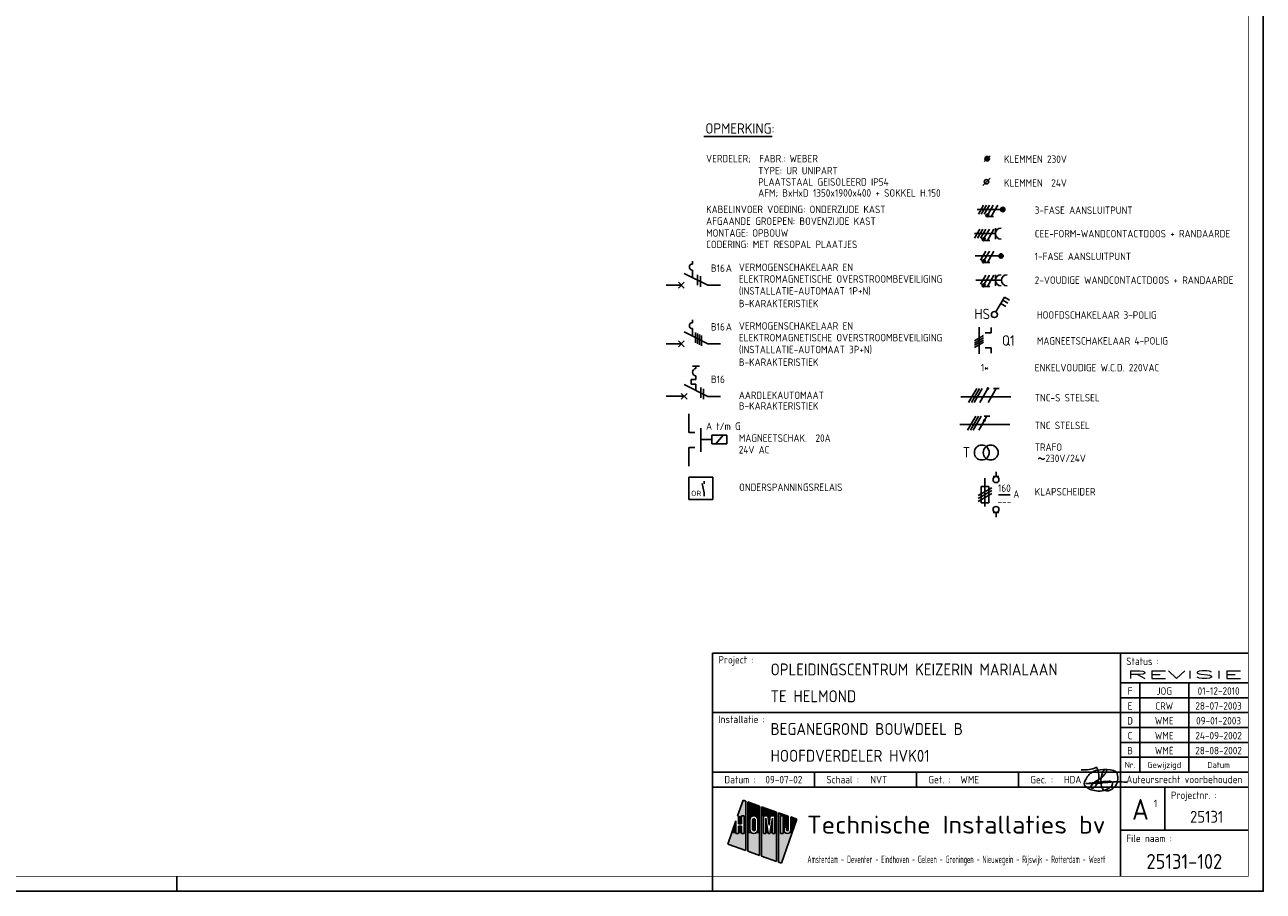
# Model space of a CAD drawing. Header units: millimetres. Extents: x 0 to 841, y 0 to 594.
# Tile 3 of 4: x 425 to 841, y 0 to 291. Entities that reach past the tile are written whole.
import ezdxf
from ezdxf.enums import TextEntityAlignment as Align

# ---------------------------------------------------------------- set-up
doc = ezdxf.new("R2010")
doc.units = ezdxf.units.MM
doc.linetypes.add('HIDDEN', pattern=[9.525, 6.35, -3.175])
doc.layers.get('0').update_dxf_attribs({"linetype": 'CONTINUOUS'})
for name, color, linetype in [('02-61-50-lijn050', 90, 'CONTINUOUS'), ('1', 7, 'CONTINUOUS'), ('40', 1, 'CONTINUOUS'), ('41', 2, 'CONTINUOUS'), ('70', 1, 'CONTINUOUS'), ('71', 2, 'CONTINUOUS'), ('EL$2B---_KADER', 4, 'CONTINUOUS'), ('LIJN025', 10, 'CONTINUOUS'), ('LIJN035', 50, 'CONTINUOUS'), ('LIJN050', 90, 'CONTINUOUS'), ('TEKST18', 210, 'CONTINUOUS'), ('TEKST25', 10, 'CONTINUOUS'), ('TEKST35', 50, 'CONTINUOUS'), ('TEKST50', 90, 'CONTINUOUS'), ('TEKST70', 130, 'CONTINUOUS')]:
    doc.layers.add(name, color=color, linetype=linetype)
doc.styles.add('5_0', font='iso.shx')
doc.styles.add('HELV', font='ISO.SHX')
doc.styles.add('ISO', font='ISO.SHX')
doc.styles.add('NEN', font='iso.shx')
doc.styles.add('ROMAND', font='romand')

# ---------------------------------------------------------------- blocks, each defined once
blk = doc.blocks.new('A1')
at = {"layer": 'LIJN025'}
for p, q in [((793, 80), (793, 5)), ((793, 70), (836, 70)), ((799.5, 70), (799.5, 40)), ((816, 70), (816, 40)), ((793, 65), (836, 65)), ((656, 60), (793, 60)), ((793, 60), (836, 60)), ((793, 55), (836, 55)), ((793, 50), (836, 50)), ((793, 45), (836, 45)), ((656, 40), (836, 40)), ((690.25, 35), (690.25, 40)), ((724.5, 35), (724.5, 40)), ((758.75, 35), (758.75, 40)), ((656, 35), (836, 35)), ((808, 35), (808, 20.5)), ((666.28, 30.55), (664.44, 25.28)), ((667.23, 30.22), (666.28, 30.55)), ((667.23, 13.64), (667.23, 30.22)), ((667.85, 30), (667.85, 13.42)), ((671.81, 28.62), (667.85, 30)), ((664.44, 25.28), (664.78, 25.28)), ((664.78, 25.28), (664.78, 22.62)), ((665.68, 22.62), (665.68, 25.28)), ((665.68, 25.28), (666.58, 25.28)), ((666.58, 25.28), (666.58, 19.41)), ((668.9, 24.86), (669.35, 25.18)), ((669.35, 25.18), (669.88, 25.28)), ((669.88, 25.28), (670.41, 25.18)), ((670.41, 25.18), (670.85, 24.88)), ((671.81, 12.03), (671.81, 28.62)), ((672.49, 28.38), (672.49, 11.8)), ((677.53, 26.61), (672.49, 28.38)), ((673.1, 25.28), (674.62, 25.28)), ((673.1, 19.41), (673.1, 25.28)), ((674.62, 25.28), (675, 22.14)), ((675, 22.14), (675.38, 25.28)), ((675.38, 25.28), (676.92, 25.28)), ((676.92, 25.28), (676.92, 19.41)), ((677.53, 10.03), (677.53, 26.61)), ((678.21, 26.37), (678.21, 9.79)), ((681.46, 25.24), (678.21, 26.37)), ((678.81, 25.28), (679.69, 25.28)), ((678.81, 19.41), (678.81, 25.28)), ((679.69, 25.28), (679.69, 19.41)), ((681.46, 20.62), (681.46, 25.24)), ((663.88, 23.67), (661.11, 15.78)), ((663.88, 19.41), (663.88, 23.67)), ((664.78, 22.62), (665.68, 22.62)), ((664.78, 21.86), (664.78, 19.41)), ((665.68, 21.86), (664.78, 21.86)), ((665.68, 19.41), (665.68, 21.86)), ((668.51, 23.91), (668.61, 24.43)), ((668.51, 20.8), (668.51, 23.91)), ((668.61, 24.43), (668.9, 24.86)), ((669.39, 23.89), (669.46, 24.14)), ((669.39, 20.81), (669.39, 23.89)), ((669.45, 20.57), (669.39, 20.81)), ((669.46, 24.14), (669.63, 24.32)), ((669.63, 24.32), (669.89, 24.39)), ((669.89, 24.39), (670.13, 24.32)), ((670.13, 24.32), (670.31, 24.14)), ((670.31, 24.14), (670.38, 23.89)), ((670.38, 20.81), (670.32, 20.56)), ((670.38, 23.89), (670.38, 20.81)), ((670.85, 24.88), (671.14, 24.45)), ((671.14, 24.45), (671.25, 23.91)), ((671.25, 23.91), (671.25, 20.8)), ((673.87, 24.56), (673.87, 19.41)), ((674.72, 19.41), (673.87, 24.56)), ((676.15, 24.56), (675.29, 19.41)), ((676.15, 19.41), (676.15, 24.56)), ((679.14, 9.47), (684.31, 24.24)), ((680.02, 21.54), (680.88, 21.54)), ((680.02, 20.61), (680.02, 21.54)), ((680.88, 21.54), (680.88, 20.62)), ((682.31, 24.94), (682.31, 20.61)), ((684.31, 24.24), (682.31, 24.94)), ((664.78, 19.41), (663.88, 19.41)), ((666.58, 19.41), (665.68, 19.41)), ((668.61, 20.28), (668.51, 20.8)), ((668.91, 19.82), (668.61, 20.28)), ((669.37, 19.52), (668.91, 19.82)), ((669.91, 19.41), (669.37, 19.52)), ((669.64, 20.38), (669.45, 20.57)), ((669.89, 20.32), (669.64, 20.38)), ((670.14, 20.38), (669.89, 20.32)), ((670.43, 19.53), (669.91, 19.41)), ((670.32, 20.56), (670.14, 20.38)), ((670.86, 19.83), (670.43, 19.53)), ((671.15, 20.26), (670.86, 19.83)), ((671.25, 20.8), (671.15, 20.26)), ((673.87, 19.41), (673.1, 19.41)), ((675.29, 19.41), (674.72, 19.41)), ((676.92, 19.41), (676.15, 19.41)), ((679.69, 19.41), (678.81, 19.41)), ((680.09, 20.16), (680.02, 20.61)), ((680.34, 19.76), (680.09, 20.16)), ((680.7, 19.5), (680.34, 19.76)), ((681.16, 19.41), (680.7, 19.5)), ((680.88, 20.62), (680.97, 20.41)), ((680.97, 20.41), (681.17, 20.33)), ((681.61, 19.5), (681.16, 19.41)), ((681.17, 20.33), (681.37, 20.41)), ((681.37, 20.41), (681.46, 20.62)), ((681.99, 19.77), (681.61, 19.5)), ((682.24, 20.17), (681.99, 19.77)), ((682.31, 20.61), (682.24, 20.17)), ((793, 20.5), (836, 20.5)), ((661.11, 15.78), (667.23, 13.64)), ((667.85, 13.42), (671.81, 12.03)), ((672.49, 11.8), (677.53, 10.03)), ((678.21, 9.79), (679.14, 9.47)), ((476, 0), (476, 5)), ((656, 0), (656, 5))]:
    blk.add_line(p, q, dxfattribs=at)
blk.add_lwpolyline([(0, 0), (0, 594), (841, 594), (841, 0)], close=True, dxfattribs=at)
for points in [[(664.44, 25.28), (666.28, 30.55), (667.23, 25.28), (667.23, 30.22)], [(667.85, 25.28), (667.85, 30), (671.81, 25.28), (671.81, 28.62)], [(664.78, 22.62), (664.78, 25.28), (665.68, 22.62), (665.68, 25.28)], [(666.58, 19.41), (666.58, 25.28), (667.23, 19.41), (667.23, 25.28)], [(669.35, 25.18), (667.85, 25.28), (669.88, 25.28), (667.85, 25.28)], [(668.9, 24.86), (667.85, 25.28), (669.35, 25.18), (667.85, 25.28)], [(668.61, 24.43), (667.85, 25.28), (668.9, 24.86), (667.85, 25.28)], [(667.85, 23.91), (667.85, 25.28), (668.51, 23.91), (668.61, 24.43)], [(670.41, 25.18), (669.88, 25.28), (670.41, 25.18), (671.81, 25.28)], [(670.85, 24.88), (670.41, 25.18), (670.85, 24.88), (671.81, 25.28)], [(671.14, 24.45), (670.85, 24.88), (671.14, 24.45), (671.81, 25.28)], [(671.25, 23.91), (671.14, 24.45), (671.81, 23.91), (671.81, 25.28)], [(672.49, 25.28), (672.49, 28.38), (677.53, 25.28), (677.53, 26.61)], [(672.49, 19.41), (672.49, 25.28), (673.1, 19.41), (673.1, 25.28)], [(675, 22.14), (674.62, 25.28), (675, 22.14), (675.38, 25.28)], [(676.92, 19.41), (676.92, 25.28), (677.53, 19.41), (677.53, 25.28)], [(679.69, 25.28), (678.21, 26.37), (681.46, 25.24), (678.21, 26.37)], [(678.81, 25.28), (678.21, 26.37), (679.69, 25.28), (678.21, 26.37)], [(678.21, 19.41), (678.21, 26.37), (678.81, 19.41), (678.81, 25.28)], [(679.69, 25.24), (679.69, 25.28), (681.46, 25.24)], [(679.69, 21.54), (679.69, 25.24), (681.46, 21.54), (681.46, 25.24)], [(662.39, 19.41), (663.88, 23.67), (663.88, 19.41), (663.88, 23.67)], [(664.78, 19.41), (664.78, 21.86), (665.68, 19.41), (665.68, 21.86)], [(667.85, 20.8), (667.85, 23.91), (668.51, 20.8), (668.51, 23.91)], [(669.39, 23.89), (669.46, 24.14), (670.38, 23.89), (670.31, 24.14)], [(669.39, 20.81), (669.39, 23.89), (670.38, 20.81), (670.38, 23.89)], [(669.45, 20.57), (669.39, 20.81), (670.32, 20.56), (670.38, 20.81)], [(669.46, 24.14), (669.63, 24.32), (670.31, 24.14), (670.13, 24.32)], [(669.63, 24.32), (669.89, 24.39), (670.13, 24.32), (669.89, 24.39)], [(671.25, 20.8), (671.25, 23.91), (671.81, 20.8), (671.81, 23.91)], [(673.87, 19.41), (673.87, 24.56), (674.72, 19.41), (673.87, 24.56)], [(675.29, 19.41), (676.15, 24.56), (676.15, 19.41), (676.15, 24.56)], [(679.69, 19.41), (679.69, 21.54), (680.02, 20.61), (680.02, 21.54)], [(680.02, 20.61), (680.02, 21.54), (680.09, 20.16), (680.02, 20.61)], [(681.46, 20.62), (680.88, 21.54), (681.46, 20.62), (681.46, 21.54)], [(681.37, 20.41), (680.88, 21.54), (681.46, 20.62), (680.88, 21.54)], [(681.17, 20.33), (680.88, 21.54), (681.37, 20.41), (680.88, 21.54)], [(680.97, 20.41), (680.88, 21.54), (681.17, 20.33), (680.88, 21.54)], [(680.88, 20.62), (680.88, 21.54), (680.97, 20.41), (680.88, 21.54)], [(682.31, 20.61), (682.31, 24.94), (683.04, 20.61), (684.31, 24.24)], [(661.11, 15.78), (662.39, 19.41), (667.23, 13.64), (667.23, 19.41)], [(667.85, 19.41), (668.51, 20.8), (667.85, 19.41), (668.61, 20.28)], [(667.85, 19.41), (667.85, 20.8), (667.85, 19.41), (668.51, 20.8)], [(667.85, 19.41), (668.61, 20.28), (667.85, 19.41), (668.91, 19.82)], [(667.85, 19.41), (668.91, 19.82), (667.85, 19.41), (669.37, 19.52)], [(667.85, 19.41), (669.37, 19.52), (667.85, 19.41), (669.91, 19.41)], [(667.85, 13.42), (667.85, 19.41), (671.81, 12.03), (671.81, 19.41)], [(669.64, 20.38), (669.45, 20.57), (670.14, 20.38), (670.32, 20.56)], [(669.89, 20.32), (669.64, 20.38), (669.89, 20.32), (670.14, 20.38)], [(669.91, 19.41), (670.43, 19.53), (669.91, 19.41), (671.81, 19.41)], [(670.43, 19.53), (670.86, 19.83), (670.43, 19.53), (671.81, 19.41)], [(670.86, 19.83), (671.15, 20.26), (670.86, 19.83), (671.81, 19.41)], [(671.81, 19.41), (671.15, 20.26), (671.81, 20.8), (671.25, 20.8)], [(672.49, 11.8), (672.49, 19.41), (677.53, 10.03), (677.53, 19.41)], [(678.21, 9.79), (678.21, 19.41), (679.14, 9.47), (682.62, 19.41)], [(679.69, 19.41), (680.02, 20.61), (679.69, 19.41), (680.09, 20.16)], [(679.69, 19.41), (680.09, 20.16), (679.69, 19.41), (680.34, 19.76)], [(679.69, 19.41), (680.34, 19.76), (679.69, 19.41), (680.7, 19.5)], [(679.69, 19.41), (680.7, 19.5), (679.69, 19.41), (681.16, 19.41)], [(681.16, 19.41), (682.62, 19.41), (681.61, 19.5), (682.62, 19.41)], [(682.62, 19.41), (681.61, 19.5), (682.62, 19.41), (681.99, 19.77)], [(682.62, 19.41), (681.99, 19.77), (683.04, 20.61), (682.24, 20.17)], [(682.24, 20.17), (682.31, 20.61), (682.24, 20.17), (683.04, 20.61)]]:
    blk.add_solid(points, dxfattribs=at)
at = {"layer": 'LIJN050'}
for p, q in [((836, 80), (656, 80)), ((656, 80), (656, 5))]:
    blk.add_line(p, q, dxfattribs=at)
at = {"layer": 'LIJN050', "const_width": 0.2}
blk.add_lwpolyline([(836, 5), (836, 589), (25, 589), (25, 5)], close=True, dxfattribs=at)
at = {"layer": 'TEKST18', "style": 'ISO'}
for s, p in [('Nr.', (796.25, 41.43)), ('Gewijzigd', (807.75, 41.43)), ('Datum', (826, 41.43))]:
    blk.add_text(s, height=2, dxfattribs=at).set_placement(p, align=Align.CENTER)
at = {"layer": 'TEKST18', "style": 'ISO', "width": 0.67468}
blk.add_text('Amsterdam - Deventer - Eindhoven - Geleen - Groningen - Nieuwegein - Rijswijk - Rotterdam - Weert', height=2.5, dxfattribs=at).set_placement((687.88, 9.47), (788, 9.47), align=Align.FIT)
at = {"layer": 'TEKST25', "style": 'ISO'}
for s, p in [('Project :', (658, 76.5)), ('Status :', (795, 76)), ('Installatie :', (658, 56.5)), ('Datum :', (660, 36.25)), ('Schaal :', (694.25, 36.25)), ('Get. :', (728.5, 36.25)), ('Gec. :', (762.75, 36.25)), ('Projectnr. :', (810, 31)), ('File naam :', (795, 16.5))]:
    blk.add_text(s, height=2.5, dxfattribs=at).set_placement(p)
at = {"layer": 'TEKST25', "style": 'ISO', "width": 1.015814}
blk.add_text('Auteursrecht voorbehouden', height=2.5, dxfattribs=at).set_placement((795, 36.3), (834, 36.3), align=Align.FIT)
at = {"layer": 'TEKST25', "style": 'ROMAND', "width": 2.899115}
blk.add_attdef('STATUS', text='', height=2.5, dxfattribs=at).set_placement((795, 71.5), (834, 71.5), align=Align.FIT)
at = {"layer": 'TEKST25', "style": 'ISO'}
for tag, p in [('E', (796.25, 66)), ('NAAM-E', (807.75, 66)), ('DATUM-E', (826, 66)), ('D', (796.25, 61)), ('NAAM-D', (807.75, 61)), ('DATUM-D', (826, 61)), ('C', (796.25, 56)), ('NAAM-C', (807.75, 56)), ('DATUM-C', (826, 56)), ('B', (796.25, 51)), ('NAAM-B', (807.75, 51)), ('DATUM-B', (826, 51)), ('A', (796.25, 46)), ('NAAM-A', (807.75, 46)), ('DATUM-A', (826, 46))]:
    blk.add_attdef(tag, text='', height=2.5, dxfattribs=at).set_placement(p, align=Align.CENTER)
for tag, p in [('DATUM', (673.75, 36.25)), ('SCHAAL', (709, 36.25)), ('GETEKEND', (739.25, 36.25)), ('GECONTOL.', (774, 36.25)), ('FORMAAT', (804.25, 28.25))]:
    blk.add_attdef(tag, p, '', height=2.5, dxfattribs=at)
at = {"layer": 'TEKST35', "style": 'ISO'}
for tag, p in [('PROJECT', (675.5, 72.5)), ('PLAATS', (675.5, 63.5)), ('INSTALLATIE-REGEL1', (675.5, 52.5)), ('INSTALLATIE-REGEL2', (675.5, 43.5))]:
    blk.add_attdef(tag, p, '', height=4, dxfattribs=at)
blk.add_attdef('PROJ.NR.', text='', height=4, dxfattribs=at).set_placement((822, 23), align=Align.CENTER)
at = {"layer": 'TEKST50', "style": 'HELV', "width": 1.169753}
blk.add_text('Technische Installaties bv', height=6, dxfattribs=at).set_placement((687.72, 19.36), (787.99, 19.36), align=Align.FIT)
at = {"layer": 'TEKST50', "style": 'ISO'}
blk.add_attdef('FILE-NAAM', text='', height=5, dxfattribs=at).set_placement((814.5, 7.5), align=Align.CENTER)
at = {"layer": 'TEKST70', "style": 'HELV'}
blk.add_text('A', height=7, dxfattribs=at).set_placement((799.75, 24), align=Align.CENTER)
blk = doc.blocks.new('PRHDAA4')
at = {"layer": '02-61-50-lijn050', "color": 50, "linetype": 'ByBlock', "flags": 128}
blk.add_lwpolyline([(1.04, 2.03, 0.043806), (-6.39, 1.89, -0.031193), (-12.8, 1.6), (-7.61, 2.16, 0.003454), (-5.1, 2.36, -0.231177), (-3.95, 1.92, -0.175519), (-3.92, 1.42, -0.153375), (-4.6, 0.4, -0.056813), (-5.76, -0.34, -0.100205), (-8.11, -0.94, -0.16296), (-12.67, 0.33, -0.379529), (-13.36, 2.09, -0.14016), (-11.01, 5.21, -0.143334), (-9.14, 6.05, -0.06258), (-4.67, 6.18, -0.12688), (-2.65, 5.49, -0.169413), (-2.32, 4.96, -0.095564), (-2.27, 2.38, -0.080055), (-2.63, 1.34, -0.126486), (-4.26, -0.44, -0.214891), (-6.48, -0.78, -0.203106), (-7.05, -0.45, -0.121177), (-7.75, 1.16, -0.121604), (-7.51, 4.45, -0.010614), (-7.31, 5.13, -0.021915), (-7.04, 5.72, -0.15615), (-6.41, 6.24, -0.050224), (-6.16, 6.3, -0.295436), (-5.97, 6.21, -0.250173), (-5.94, 5.68, -0.167384), (-8.57, 2.94, 0.121525), (-11.08, 0.82, 0.14194), (-11.19, 0.5, 0.153562), (-11.18, 0.3, 0.520832), (-10.31, 0.11, 0.362036), (-9.35, 7.05, -0.145439), (-14.41, 6.19)], format="xyb", dxfattribs=at)
blk = doc.blocks.new('T1146')
at = {"layer": '71'}
for p, q in [((-4, 0), (-4, -8)), ((0, -1.5), (-2, -1.5)), ((0, -6.5), (-2, -6.5))]:
    blk.add_line(p, q, dxfattribs=at)
blk = doc.blocks.new('RWS023', base_point=(227, 181))
at = {"layer": '40', "style": 'NEN'}
blk.add_text('~', height=5, dxfattribs=at).set_placement((223.5, 179.5))

msp = doc.modelspace()

# ---------------------------------------------------------------- linework, layer by layer
at = {"color": 10}
for p, q in [((742.04, 164.18), (744.74, 168.87)), ((742.98, 164.18), (745.68, 168.87)), ((743.91, 164.18), (746.62, 168.87)), ((745.79, 164.18), (748.49, 168.87)), ((748.6, 164.18), (751.31, 168.87)), ((750.37, 168.87), (752.24, 168.87)), ((741.71, 154.88), (744.42, 159.57)), ((742.65, 154.88), (745.36, 159.57)), ((743.59, 154.88), (746.29, 159.57)), ((745.46, 154.88), (748.17, 159.57)), ((747.23, 159.57), (749.11, 159.57))]:
    msp.add_line(p, q, dxfattribs=at)
at = {"color": 50}
for p, q in [((739.37, 166.06), (756.25, 166.06)), ((739.05, 156.76), (755.92, 156.76))]:
    msp.add_line(p, q, dxfattribs=at)
at = {"color": 10, "const_width": 0.469}
for points in [[(748.29, 168.99, 1), (748.7, 168.75, 1)], [(747.15, 158.28, 1), (747.56, 158.04, 1)]]:
    msp.add_lwpolyline(points, format="xyb", close=True, dxfattribs=at)
at = {"layer": '1', "color": 1}
for p, q in [((747.05, 230.43), (745.3, 227.4)), ((748.05, 230.43), (746.3, 227.4)), ((749.05, 230.43), (747.3, 227.4)), ((750.3, 230.43), (748.58, 227.44)), ((751.8, 230.43), (749.62, 226.64)), ((745.79, 222.43), (744.04, 219.4)), ((746.79, 222.43), (745.04, 219.4)), ((747.79, 222.43), (746.04, 219.4)), ((749.04, 222.43), (747.31, 219.44)), ((750.54, 222.43), (748.35, 218.64)), ((747.79, 215.03), (746.04, 212)), ((749.04, 215.03), (747.31, 212.04)), ((750.54, 215.03), (748.35, 211.24)), ((747.79, 206.93), (746.04, 203.9)), ((749.04, 206.93), (747.31, 203.94)), ((750.54, 206.93), (748.35, 203.14)), ((749.78, 135.56), (745.28, 132.96)), ((749.78, 134.56), (745.28, 131.96)), ((749.78, 133.56), (745.28, 130.96))]:
    msp.add_line(p, q, dxfattribs=at)
at = {"layer": '1', "color": 2}
for p, q in [((646.44, 207.56), (654.48, 203.54)), ((646.44, 187.86), (654.48, 183.84)), ((650.44, 176.34), (650.44, 175.54)), ((650.44, 171.94), (648.84, 171.94)), ((648.84, 171.94), (648.84, 170.34)), ((650.44, 173.14), (650.44, 171.94)), ((646.44, 170.26), (654.48, 166.24)), ((648.84, 170.34), (650.44, 170.34)), ((650.44, 170.34), (650.44, 168.27)), ((747.53, 138.76), (747.53, 129.26)), ((750.23, 139.26), (752.23, 139.26)), ((746.28, 130.51), (746.28, 136.01)), ((746.28, 136.01), (748.78, 136.01)), ((748.78, 136.01), (748.78, 130.51)), ((748.78, 130.51), (746.28, 130.51)), ((752.23, 127.26), (750.23, 127.26))]:
    msp.add_line(p, q, dxfattribs=at)
at = {"layer": '1', "color": 1}
for centre in [(748.34, 227.01), (747.07, 219.01), (747.07, 211.61), (747.07, 203.51)]:
    msp.add_circle(centre, 0.5, dxfattribs=at)
at = {"layer": '1', "color": 2}
msp.add_arc((650.44, 174.34), 1.2, 90, 270, dxfattribs=at)
at = {"layer": '40'}
msp.add_line((749.27, 239.58), (746.77, 237.08), dxfattribs=at)
at = {"layer": '40', "color": 2}
msp.add_circle((748.02, 238.33), 0.75, dxfattribs=at)
at = {"layer": '70'}
for p, q in [((747.27, 245.08), (749.27, 247.08)), ((750.4, 226.64), (748.84, 226.64)), ((749.13, 218.64), (747.57, 218.64)), ((749.13, 211.24), (747.57, 211.24)), ((650.94, 207.06), (650.94, 203.56)), ((651.94, 206.56), (651.94, 203.06)), ((749.13, 203.14), (747.57, 203.14)), ((650.31, 187.67), (650.31, 184.17)), ((650.96, 187.35), (650.96, 183.85)), ((651.6, 187.03), (651.6, 183.53)), ((652.25, 186.71), (652.25, 183.21)), ((744.04, 184.9), (747.07, 186.65)), ((747.07, 185.9), (744.04, 184.15)), ((744.04, 183.4), (747.07, 185.15)), ((744.04, 182.65), (747.07, 184.4)), ((652.02, 169.24), (652.02, 165.74)), ((653.02, 168.74), (653.02, 165.24)), ((752.04, 133.15), (756.04, 133.15))]:
    msp.add_line(p, q, dxfattribs=at)
at = {"layer": '70', "const_width": 0.5}
for points in [[(748.09, 227.01, 1), (748.59, 227.01, 1)], [(746.82, 219.01, 1), (747.32, 219.01, 1)], [(746.82, 211.61, 1), (747.32, 211.61, 1)], [(746.82, 203.51, 1), (747.32, 203.51, 1)]]:
    msp.add_lwpolyline(points, format="xyb", close=True, dxfattribs=at)
at = {"layer": '71'}
for p, q in [((744, 220.91), (751.09, 220.91)), ((751.09, 219.03), (751.09, 222.79)), ((649.23, 210.68), (649.23, 211.68)), ((649.23, 206.18), (649.23, 208.68)), ((744.49, 205.23), (753.09, 205.23)), ((751.09, 203.35), (751.09, 207.11)), ((751.19, 194.58), (754.09, 199.6)), ((752.84, 197.43), (754.57, 196.43)), ((753.47, 198.51), (755.2, 197.51)), ((754.09, 199.6), (755.82, 198.6)), ((649.23, 190.98), (649.23, 191.98)), ((649.23, 186.48), (649.23, 188.98)), ((745.56, 189.52), (745.56, 180.52)), ((749.56, 187.52), (747.56, 187.52)), ((749.56, 182.52), (747.56, 182.52)), ((645.44, 167.24), (647.44, 165.24)), ((645.44, 165.24), (647.44, 167.24)), ((660.82, 153.25), (655.82, 153.25)), ((655.82, 153.25), (655.82, 150.25)), ((655.82, 150.25), (660.82, 150.25)), ((660.82, 150.25), (660.82, 153.25)), ((656.16, 139.07), (648.06, 139.07)), ((648.06, 139.07), (648.06, 131.57)), ((656.16, 131.57), (656.16, 139.07)), ((653.24, 133.83), (652.48, 136.93)), ((648.06, 131.57), (656.16, 131.57))]:
    msp.add_line(p, q, dxfattribs=at)
for centre, radius in [((748.27, 246.08), 0.75), ((748.27, 246.08), 0.5), ((748.27, 246.08), 0.25), ((753.49, 228.99), 0.75), ((753.49, 228.99), 0.5), ((753.49, 228.99), 0.25), ((752.91, 213.41), 0.75), ((752.91, 213.41), 0.5), ((752.91, 213.41), 0.25), ((750.68, 193.71), 1), ((746.46, 147.37), 2.5), ((749.46, 147.37), 2.5), ((751.23, 138.26), 1), ((751.23, 128.26), 1)]:
    msp.add_circle(centre, radius, dxfattribs=at)
for centre, radius in [((752.96, 220.91), 1.88), ((649.23, 209.68), 1), ((752.96, 205.23), 1.88), ((754.96, 205.23), 1.88), ((649.23, 189.98), 1)]:
    msp.add_arc(centre, radius, 90, 270, dxfattribs=at)
at = {"layer": 'LIJN025', "linetype": 'Continuous'}
msp.add_line((653.12, 253.5), (676, 253.5), dxfattribs=at)
at = {"layer": 'LIJN025', "color": 2, "linetype": 'Continuous'}
for p, q in [((644.52, 202.57), (646.5, 204.54)), ((644.52, 204.54), (646.5, 202.57)), ((644.52, 184.84), (646.5, 182.87)), ((644.52, 182.87), (646.5, 184.84))]:
    msp.add_line(p, q, dxfattribs=at)
at = {"layer": 'LIJN025', "color": 2, "linetype": 'HIDDEN', "ltscale": 2.5}
msp.add_line((655.82, 151.75), (652.05, 151.75), dxfattribs=at)
at = {"layer": 'LIJN025', "color": 1, "linetype": 'Continuous'}
msp.add_line((657.12, 150.25), (659.63, 153.25), dxfattribs=at)
at = {"layer": 'LIJN035'}
for p, q in [((752.99, 228.99), (744.91, 228.99)), ((752.41, 213.41), (744.21, 213.41)), ((645.51, 203.55), (640.44, 203.55)), ((654.48, 203.54), (658.69, 203.54)), ((749.56, 187.52), (749.56, 189.32)), ((645.51, 183.85), (640.44, 183.85)), ((654.48, 183.84), (658.69, 183.84)), ((749.56, 180.72), (749.56, 182.52)), ((646.46, 166.25), (640.44, 166.25)), ((654.48, 166.24), (658.69, 166.24)), ((648.05, 154.1), (648.05, 160.38)), ((648.05, 142.81), (648.05, 149.1)), ((653.24, 137.8), (653.24, 136.82)), ((751.23, 139.26), (751.23, 140.9)), ((653.24, 133.83), (653.24, 132.7)), ((751.23, 127.26), (751.23, 125.7))]:
    msp.add_line(p, q, dxfattribs=at)
at = {"layer": 'LIJN050'}
msp.add_line((649.23, 176.33), (651.63, 176.33), dxfattribs=at)

# ---------------------------------------------------------------- block references
at = {"layer": '40'}
msp.add_blockref('RWS023', (768.46, 144.17), dxfattribs=at)
at = {"layer": 'EL$2B---_KADER'}
msp.add_blockref('A1', (0, 0), dxfattribs=at).add_auto_attribs({'NAAM-E': 'JOG', 'NAAM-D': 'CRW', 'NAAM-C': 'WME', 'NAAM-B': 'WME', 'NAAM-A': 'WME', 'STATUS': 'REVISIE', 'FILE-NAAM': '25131-102', 'SCHAAL': 'NVT', 'INSTALLATIE-REGEL2': 'HOOFDVERDELER HVK01', 'INSTALLATIE-REGEL1': 'BEGANEGROND BOUWDEEL B', 'DATUM': '09-07-02', 'PLAATS': 'TE HELMOND', 'PROJECT': 'OPLEIDINGSCENTRUM KEIZERIN MARIALAAN', 'GETEKEND': 'WME', 'GECONTOL.': 'HDA', 'C': 'D', 'B': 'C', 'A': 'B', 'E': 'F', 'D': 'E', 'PROJ.NR.': '25131', 'DATUM-C': '09-01-2003', 'DATUM-B': '24-09-2002', 'DATUM-A': '28-08-2002', 'FORMAAT': '1', 'DATUM-E': '01-12-2010', 'DATUM-D': '28-07-2003'})
at = {"layer": 'LIJN025', "color": 2, "linetype": 'Continuous', "rotation": 180}
msp.add_blockref('T1146', (648.05, 147.6), dxfattribs=at)
at = {"layer": 'LIJN025'}
msp.add_blockref('PRHDAA4', (794.3, 34.6), dxfattribs=at)

# ---------------------------------------------------------------- texts
at = {"layer": '40', "style": 'NEN'}
for s, height, p in [('B16', 2.5, (655.48, 208.04)), ('A', 2.5, (660.48, 208.04)), ('B16', 2.5, (655.48, 188.34)), ('A', 2.5, (660.48, 188.34)), ('B16', 2.5, (655.48, 170.74)), ('230V/24V', 2.5, (767.86, 144.17)), ('OR', 1.8, (648.83, 132.73)), ('A', 2.5, (757.04, 132.15))]:
    msp.add_text(s, height=height, dxfattribs=at).set_placement(p)
for s, p in [('160', (754.04, 134.15)), ('---', (754.04, 129.65))]:
    msp.add_text(s, height=2.5, dxfattribs=at).set_placement(p, align=Align.CENTER)
at = {"layer": '41', "style": 'NEN'}
msp.add_text('T', height=3.5, dxfattribs=at).set_placement((742.54, 145.71), align=Align.RIGHT)
at = {"layer": 'TEKST25'}
for s, style, p in [('VERDELER;  FABR.: WEBER', 'ISO', (653.85, 244.86)), ('KLEMMEN 230V', 'ISO', (753.93, 244.66)), ('TYPE: UR UNIPART', 'ISO', (671.35, 240.81)), ('PLAATSTAAL GEISOLEERD IP54', 'ISO', (671.35, 237.01)), ('KLEMMEN  24V', 'ISO', (753.93, 236.66)), ('AFM; BxHxD 1350x1900x400 + SOKKEL H.150', 'ISO', (671.35, 233.31)), ('KABELINVOER VOEDING: ONDERZIJDE KAST', 'ISO', (653.85, 227.8)), ('3-FASE AANSLUITPUNT', 'ISO', (764.25, 227.52)), ('AFGAANDE GROEPEN: BOVENZIJDE KAST', 'ISO', (653.85, 223.84)), ('MONTAGE: OPBOUW', 'ISO', (653.85, 219.86)), ('CEE-FORM-WANDCONTACTDOOS + RANDAARDE', 'ISO', (764.25, 219.62)), ('CODERING: MET RESOPAL PLAATJES', 'ISO', (653.85, 216.04)), ('1-FASE AANSLUITPUNT', 'ISO', (764.25, 212.02)), ('VERMOGENSCHAKELAAR EN ', 'ISO', (664.85, 208.35)), ('ELEKTROMAGNETISCHE OVERSTROOMBEVEILIGING', 'ISO', (664.85, 204.42)), ('2-VOUDIGE WANDCONTACTDOOS + RANDAARDE', 'ISO', (764.25, 204.02)), ('(INSTALLATIE-AUTOMAAT 1P+N)', 'ISO', (664.85, 200.42)), ('B-KARAKTERISTIEK', 'ISO', (664.85, 196.17)), ('HOOFDSCHAKELAAR 3-POLIG', 'ISO', (764.95, 192.32)), ('VERMOGENSCHAKELAAR EN ', 'ISO', (664.85, 188.65)), ('ELEKTROMAGNETISCHE OVERSTROOMBEVEILIGING', 'ISO', (664.85, 184.72)), ('(INSTALLATIE-AUTOMAAT 3P+N)', 'ISO', (664.85, 180.72)), ('MAGNEETSCHAKELAAR 4-POLIG', 'ISO', (764.95, 183.62)), ('B-KARAKTERISTIEK', 'ISO', (664.85, 176.47)), ('1*', '5_0', (746.13, 174.61)), ('ENKELVOUDIGE W.C.D. 220VAC', 'ISO', (764.25, 174.62)), ('AARDLEKAUTOMAAT', 'ISO', (664.85, 165.35)), ('TNC-S STELSEL', 'ISO', (764.25, 164.52)), ('B-KARAKTERISTIEK', 'ISO', (664.85, 161.77)), ('A t/m G', 'ISO', (653.83, 154.96)), ('TNC STELSEL', 'ISO', (764.25, 155.22)), ('MAGNEETSCHAK.  20A', 'ISO', (664.83, 150.96)), ('TRAFO', 'ISO', (764.25, 147.92)), ('24V AC', 'ISO', (664.83, 147.04)), ('ONDERSPANNINGSRELAIS', 'ISO', (664.93, 134.46)), ('KLAPSCHEIDER', 'ISO', (764.25, 132.93))]:
    msp.add_text(s, height=2.5, dxfattribs=dict(at, style=style)).set_placement(p)
at = {"layer": 'TEKST35', "linetype": 'HIDDEN', "style": 'ISO'}
msp.add_text('OPMERKING:', height=3.5, dxfattribs=at).set_placement((653.61, 254.49))
at = {"layer": 'TEKST35', "style": 'NEN'}
for s, p in [('HS', (744, 192.16)), ('Q1', (753.2, 183.26))]:
    msp.add_text(s, height=3.5, dxfattribs=at).set_placement(p)

doc.saveas('drawing.dxf')
